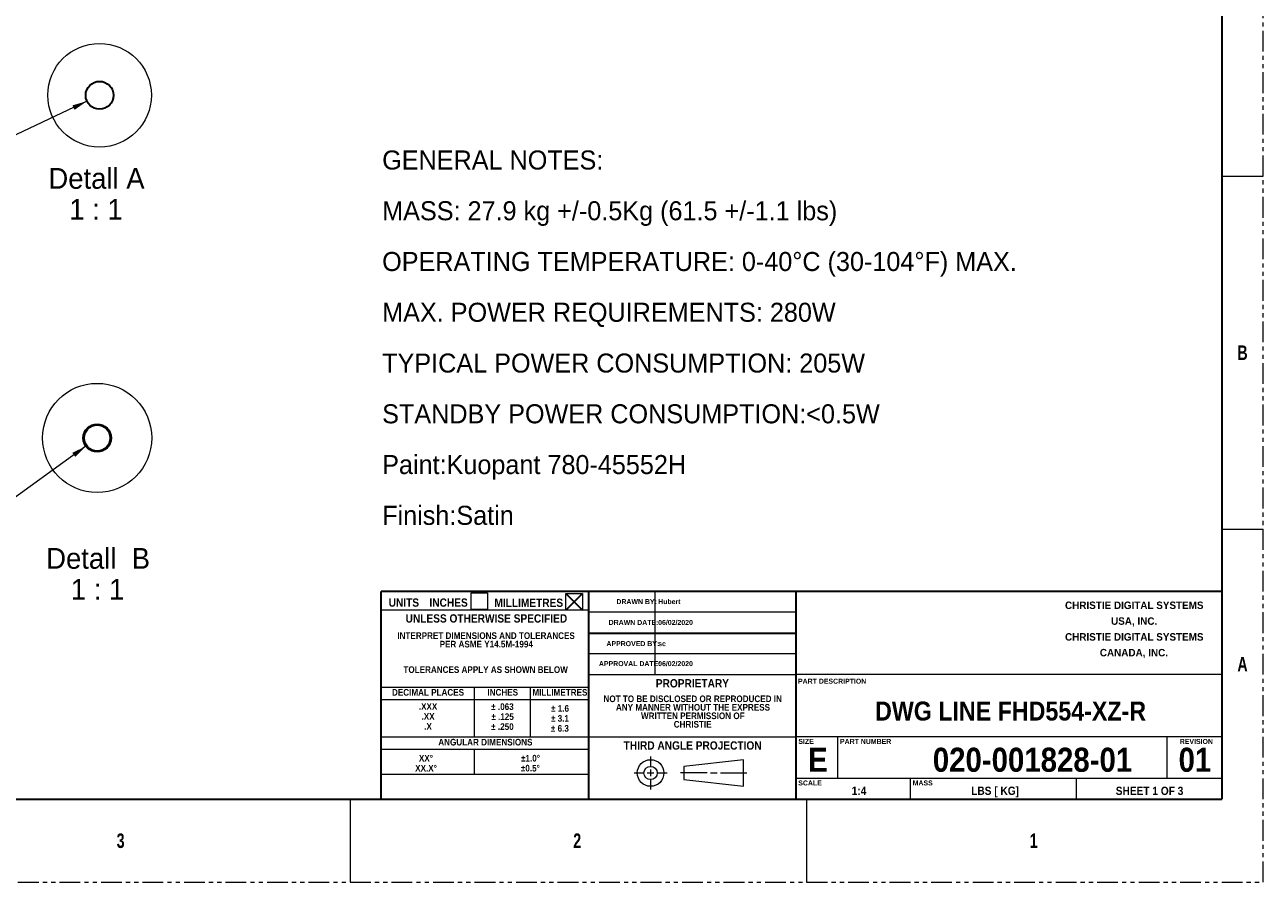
# Model space of a CAD drawing. Header units: millimetres. Extents: x 0 to 1118, y 0 to 864.
# Tile 39 of 65: x 739 to 1118, y 0 to 262. Entities that reach past the tile are written whole.
import ezdxf

# ---------------------------------------------------------------- set-up
doc = ezdxf.new("R2010")
doc.units = ezdxf.units.MM
doc.linetypes.add('PHANTOM', pattern=[12.7, 6.35, -1.27, 1.27, -1.27, 1.27, -1.27])
doc.styles.add('SLDTEXTSTYLE0', font='ARIAL.TTF', dxfattribs={"width": 0.948})
doc.styles.add('SLDTEXTSTYLE1', font='GOTHICB.TTF', dxfattribs={"width": 0.7304})
doc.styles.add('SLDTEXTSTYLE2', font='ARIALBD.TTF', dxfattribs={"width": 0.948})
doc.styles.add('SLDTEXTSTYLE3', font='GOTHICB.TTF', dxfattribs={"width": 0.913})
doc.dimstyles.new('SLDDIMSTYLE6', dxfattribs={"dimtxt": 5.650301, "dimasz": 4.572, "dimexe": 0, "dimexo": 0.0625, "dimgap": 1.412575, "dimtad": 0, "dimtih": 1, "dimtoh": 1, "dimrnd": 1e-09, "dimzin": 12, "dimdsep": 46, "dimtxsty": 'SLDTEXTSTYLE0', "dimsah": 1, "dimcen": 0, "dimadec": 0, "dimazin": 3, "dimtfac": 1, "dimtofl": 0, "dimtmove": 0, "dimatfit": 3, "dimfxl": 1, "dimfrac": 2, "dimtolj": 1, "dimtzin": 12, "dimarcsym": 0})

# ---------------------------------------------------------------- blocks, each defined once
blk = doc.blocks.new('SW_NOTE_0')
at = {"color": 0, "linetype": 'Continuous', "lineweight": 0, "char_height": 5.8208, "attachment_point": 1, "style": 'SLDTEXTSTYLE0'}
for s, insert in [('GENERAL NOTES:', (0, 7.5)), ('MASS: 27.9 kg +/-0.5Kg (61.5 +/-1.1 lbs)', (0, -8.02)), ('OPERATING TEMPERATURE: 0-40°C (30-104°F) MAX.', (0, -23.54)), ('MAX. POWER REQUIREMENTS: 280W', (0, -39.06)), ('TYPICAL POWER CONSUMPTION: 205W', (0, -54.59)), ('STANDBY POWER CONSUMPTION:<0.5W', (0, -70.11)), ('Paint:Kuopant 780-45552H', (0, -85.63)), ('Finish:Satin', (0, -101.15))]:
    blk.add_mtext(s, dxfattribs=dict(at, insert=insert))
blk = doc.blocks.new('SW_NOTE_2')
at = {"color": 0, "linetype": 'Continuous', "lineweight": 0, "char_height": 2.286, "attachment_point": 2, "style": 'SLDTEXTSTYLE2'}
for s, insert in [('CHRISTIE DIGITAL SYSTEMS', (21.65, 2.95)), ('USA, INC.', (21.61, -1.88)), ('CHRISTIE DIGITAL SYSTEMS', (21.65, -6.71)), ('CANADA, INC.', (21.54, -11.53))]:
    blk.add_mtext(s, dxfattribs=dict(at, insert=insert))
blk = doc.blocks.new('SW_NOTE_3')
at = {"color": 0, "linetype": 'Continuous', "lineweight": 0, "char_height": 2.032, "attachment_point": 2, "style": 'SLDTEXTSTYLE3'}
for s, insert in [('NOT TO BE DISCLOSED OR REPRODUCED IN', (26.92, 2.6)), ('ANY MANNER WITHOUT THE EXPRESS', (27.01, 0)), ('WRITTEN PERMISSION OF ', (26.95, -2.6)), ('CHRISTIE', (26.91, -5.19))]:
    blk.add_mtext(s, dxfattribs=dict(at, insert=insert))
blk = doc.blocks.new('SW_NOTE_4')
at = {"color": 0, "linetype": 'Continuous', "lineweight": 0, "char_height": 2.032, "attachment_point": 2, "style": 'SLDTEXTSTYLE3'}
for s, insert in [('.XXX', (3.14, 2.6)), ('.XX', (3.14, -0.45)), ('.X', (3.13, -3.5))]:
    blk.add_mtext(s, dxfattribs=dict(at, insert=insert))
blk = doc.blocks.new('SW_NOTE_5')
at = {"color": 0, "linetype": 'Continuous', "lineweight": 0, "char_height": 2.032, "attachment_point": 2, "style": 'SLDTEXTSTYLE3'}
for s, insert in [('± .063', (3.78, 2.6)), ('± .250', (3.77, -3.5)), ('± .125', (3.81, -0.45))]:
    blk.add_mtext(s, dxfattribs=dict(at, insert=insert))
blk = doc.blocks.new('SW_NOTE_6')
at = {"color": 0, "linetype": 'Continuous', "lineweight": 0, "char_height": 2.032, "attachment_point": 2, "style": 'SLDTEXTSTYLE3'}
for s, insert in [('± 1.6', (3.02, 2.6)), ('± 6.3', (2.98, -3.5)), ('± 3.1', (3.01, -0.45))]:
    blk.add_mtext(s, dxfattribs=dict(at, insert=insert))
blk = doc.blocks.new('SW_NOTE_7')
at = {"color": 0, "linetype": 'Continuous', "lineweight": 0, "char_height": 2.032, "attachment_point": 2, "style": 'SLDTEXTSTYLE3'}
for s, insert in [('XX°', (2.38, 2.6)), ('XX.X°', (2.41, -0.45))]:
    blk.add_mtext(s, dxfattribs=dict(at, insert=insert))
blk = doc.blocks.new('SW_NOTE_8')
at = {"color": 0, "linetype": 'Continuous', "lineweight": 0, "char_height": 2.032, "attachment_point": 2, "style": 'SLDTEXTSTYLE3'}
for s, insert in [('±1.0°', (3.18, 2.6)), ('±0.5°', (3.14, -0.45))]:
    blk.add_mtext(s, dxfattribs=dict(at, insert=insert))
blk = doc.blocks.new('SW_NOTE_9')
at = {"color": 0, "linetype": 'Continuous', "lineweight": 0, "char_height": 2.032, "attachment_point": 2, "style": 'SLDTEXTSTYLE3'}
for s, insert in [('INTERPRET DIMENSIONS AND TOLERANCES', (26.42, 2.6)), ('PER ASME Y14.5M-1994', (26.48, 0)), ('TOLERANCES APPLY AS SHOWN BELOW', (26.29, -7.79))]:
    blk.add_mtext(s, dxfattribs=dict(at, insert=insert))
blk = doc.blocks.new('SW_SYMBOL_HOLE_DEPTH')
at = {"color": 0, "linetype": 'Continuous', "lineweight": 0}
for p, q in [((0, 875), (800, 875)), ((100, 555), (400, 75)), ((400, 875), (400, 75)), ((700, 555), (400, 75))]:
    blk.add_line(p, q, dxfattribs=at)
blk = doc.blocks.new('_D_15')
at = {"color": 7, "linetype": 'Continuous', "lineweight": 0}
for p, q in [((757.71, 238.82), (728.68, 225.08)), ((728.68, 225.08), (725.5, 225.08))]:
    blk.add_line(p, q, dxfattribs=at)
blk.add_solid([(757.71, 238.82), (753.26, 237.55), (753.91, 236.17)], dxfattribs=at)
at = {"color": 7, "linetype": 'Continuous', "lineweight": 0, "xscale": 0.0075034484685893, "yscale": 0.0075034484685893, "zscale": 0.0075034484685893}
blk.add_blockref('SW_SYMBOL_HOLE_DEPTH', (709.07, 221.59), dxfattribs=at)
at = {"color": 7, "linetype": 'Continuous', "lineweight": 0, "char_height": 5.821, "attachment_point": 1, "style": 'SLDTEXTSTYLE0'}
for s, insert in [('M8*P1.25', (675.01, 228.25)), ('15', (716.88, 228.25))]:
    blk.add_mtext(s, dxfattribs=dict(at, insert=insert))
blk = doc.blocks.new('SW_NOTE_14')
at = {"color": 0, "linetype": 'Continuous', "lineweight": 0, "char_height": 6.35, "attachment_point": 2, "style": 'SLDTEXTSTYLE0'}
for s, insert in [('Detall A', (15.08, 8.19)), ('1 : 1', (14.92, -1.28))]:
    blk.add_mtext(s, dxfattribs=dict(at, insert=insert))
blk = doc.blocks.new('_D_16')
at = {"color": 7, "linetype": 'Continuous', "lineweight": 0}
for p, q in [((757.39, 133.34), (727.33, 111.61)), ((727.33, 111.61), (724.15, 111.61))]:
    blk.add_line(p, q, dxfattribs=at)
blk.add_solid([(757.39, 133.34), (753.23, 131.28), (754.13, 130.04)], dxfattribs=at)
at = {"color": 7, "linetype": 'Continuous', "lineweight": 0, "xscale": 0.0075034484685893, "yscale": 0.0075034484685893, "zscale": 0.0075034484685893}
blk.add_blockref('SW_SYMBOL_HOLE_DEPTH', (707.72, 108.11), dxfattribs=at)
at = {"color": 7, "linetype": 'Continuous', "lineweight": 0, "char_height": 5.821, "attachment_point": 1, "style": 'SLDTEXTSTYLE0'}
for s, insert in [('M8*P1.25', (673.66, 114.77)), ('12', (715.53, 114.77))]:
    blk.add_mtext(s, dxfattribs=dict(at, insert=insert))
blk = doc.blocks.new('SW_NOTE_15')
at = {"color": 0, "linetype": 'Continuous', "lineweight": 0, "char_height": 6.35, "attachment_point": 2, "style": 'SLDTEXTSTYLE0'}
for s, insert in [('Detall  B', (16.27, 8.19)), ('1 : 1', (16.1, -1.28))]:
    blk.add_mtext(s, dxfattribs=dict(at, insert=insert))

msp = doc.modelspace()

# ---------------------------------------------------------------- linework, layer by layer
at = {"color": 7, "linetype": 'PHANTOM', "lineweight": 0}
for p, q in [((1117.6, 0), (1117.6, 863.6)), ((0, 0), (1117.6, 0))]:
    msp.add_line(p, q, dxfattribs=at)
at = {"color": 7, "linetype": 'Continuous', "lineweight": 30}
for p, q in [((1104.9, 838.2), (1104.9, 25.4)), ((911.225, 88.9), (847.725, 88.9)), ((847.725, 25.4), (847.725, 88.9)), ((904.2573, 88.265), (909.3373, 83.185)), ((909.3373, 88.265), (904.2573, 83.185)), ((974.725, 88.9), (911.225, 88.9)), ((911.225, 25.4), (911.225, 88.9)), ((1104.9, 88.9), (974.725, 88.9)), ((974.725, 25.4), (974.725, 88.9)), ((911.225, 76.2), (974.725, 76.2)), ((12.7, 25.4), (1104.9, 25.4))]:
    msp.add_line(p, q, dxfattribs=at)
at = {"color": 7, "linetype": 'Continuous', "lineweight": 0}
for p, q in [((1104.9, 215.9), (1117.6, 215.9)), ((1104.9, 107.95), (1117.6, 107.95)), ((847.725, 25.4), (847.725, 88.9)), ((875.2135, 88.4857), (880.2935, 88.4857)), ((875.2135, 83.4057), (875.2135, 88.4857)), ((880.2935, 88.4857), (880.2935, 83.4057)), ((904.2573, 88.265), (909.3373, 88.265)), ((904.2573, 83.185), (904.2573, 88.265)), ((909.3373, 88.265), (909.3373, 83.185)), ((911.225, 25.4), (911.225, 88.9)), ((931.545, 63.5), (931.545, 88.9)), ((974.725, 25.4), (974.725, 88.9)), ((1104.9, 25.4), (1104.9, 88.9)), ((880.2935, 83.4057), (875.2135, 83.4057)), ((911.225, 83.185), (847.725, 83.185)), ((909.3373, 83.185), (904.2573, 83.185)), ((974.725, 82.55), (911.225, 82.55)), ((974.725, 76.2), (911.225, 76.2)), ((974.725, 69.85), (911.225, 69.85)), ((974.725, 69.85), (911.225, 69.85)), ((911.225, 63.5), (974.725, 63.5)), ((1104.9, 63.5), (974.725, 63.5)), ((847.725, 59.69), (911.225, 59.69)), ((876.3, 44.45), (876.3, 59.69)), ((893.445, 44.45), (893.445, 59.69)), ((847.725, 55.88), (911.225, 55.88)), ((847.725, 44.45), (911.225, 44.45)), ((911.225, 44.45), (974.725, 44.45)), ((1104.9, 44.45), (974.725, 44.45)), ((987.425, 31.75), (987.425, 44.45)), ((1088.2, 31.75), (1088.2, 44.45)), ((847.725, 40.64), (911.225, 40.64)), ((876.3, 33.02), (876.3, 40.64)), ((930.1603, 38.481), (930.1603, 35.433)), ((930.1603, 34.417), (930.1603, 32.385)), ((958.6083, 37.465), (940.3203, 35.433)), ((940.3203, 35.433), (940.3203, 31.369)), ((958.6083, 29.337), (958.6083, 37.465)), ((847.725, 33.02), (911.225, 33.02)), ((925.0803, 33.401), (928.1283, 33.401)), ((929.1443, 33.401), (931.1763, 33.401)), ((930.1603, 31.369), (930.1603, 28.321)), ((932.1923, 33.401), (935.2403, 33.401)), ((947.4323, 33.401), (939.3043, 33.401)), ((940.3203, 31.369), (958.6083, 29.337)), ((948.4483, 33.401), (950.4803, 33.401)), ((951.4963, 33.401), (959.6243, 33.401)), ((1104.9, 31.75), (974.725, 31.75)), ((1009.65, 25.4), (1009.65, 31.75)), ((1060.45, 25.4), (1060.45, 31.75)), ((784.225, 25.4), (847.725, 25.4)), ((838.2, 25.4), (838.2, 0)), ((911.225, 25.4), (847.725, 25.4)), ((974.725, 25.4), (911.225, 25.4)), ((1104.9, 25.4), (974.725, 25.4)), ((977.9, 25.4), (977.9, 0))]:
    msp.add_line(p, q, dxfattribs=at)
for centre, radius in [((761.5566, 240.6349), 15.8453), ((760.8299, 135.8418), 16.7007), ((930.1603, 33.401), 4.064), ((930.1603, 33.401), 2.032)]:
    msp.add_circle(centre, radius, dxfattribs=at)
at = {"color": 7, "linetype": 'Continuous', "lineweight": 30}
for centre, radius in [((761.5566, 240.6351), 4.25), ((760.8298, 135.831), 4.25), ((760.8298, 135.831), 4)]:
    msp.add_circle(centre, radius, dxfattribs=at)

# ---------------------------------------------------------------- block references
at = {"color": 7, "linetype": 'Continuous', "lineweight": 0}
for name, p in [('SW_NOTE_0', (848.0225, 216.2489)), ('SW_NOTE_14', (745.5423, 210.2045)), ('SW_NOTE_15', (744.8372, 94.011)), ('SW_NOTE_2', (1056.4945, 82.8691)), ('SW_NOTE_9', (853.3965, 73.8118)), ('SW_NOTE_3', (916.1144, 54.5001)), ('SW_NOTE_4', (858.9323, 52.1485)), ('SW_NOTE_5', (881.0539, 52.1002)), ('SW_NOTE_6', (899.4208, 51.5554)), ('SW_NOTE_7', (859.0402, 36.3332)), ('SW_NOTE_8', (890.2319, 36.3365))]:
    msp.add_blockref(name, p, dxfattribs=at)

# ---------------------------------------------------------------- texts
for s, insert, char_height, attachment_point, style in [('B', (1109.6943, 164.1456), 4.445, 1, 'SLDTEXTSTYLE1'), ('UNITS', (850.0064, 86.7746), 2.54, 1, 'SLDTEXTSTYLE3'), ('INCHES', (862.4901, 86.7746), 2.54, 1, 'SLDTEXTSTYLE3'), ('MILLIMETRES', (882.368, 86.7265), 2.54, 1, 'SLDTEXTSTYLE3'), ('DRAWN BY:', (919.6877, 86.5612), 1.524, 1, 'SLDTEXTSTYLE3'), ('Hubert', (932.4679, 86.5612), 1.524, 1, 'SLDTEXTSTYLE3'), ('UNLESS OTHERWISE SPECIFIED', (879.915, 81.9329), 2.54, 2, 'SLDTEXTSTYLE3'), ('DRAWN DATE:', (917.3266, 80.1912), 1.524, 1, 'SLDTEXTSTYLE3'), ('06/02/2020', (932.4679, 80.1912), 1.524, 1, 'SLDTEXTSTYLE3'), ('APPROVED BY:', (916.6408, 73.7091), 1.524, 1, 'SLDTEXTSTYLE3'), ('sc', (932.4679, 73.7091), 1.524, 1, 'SLDTEXTSTYLE3'), ('A', (1109.6943, 68.8956), 4.445, 1, 'SLDTEXTSTYLE1'), ('APPROVAL DATE:', (914.3352, 67.5937), 1.524, 1, 'SLDTEXTSTYLE3'), ('06/02/2020', (932.4679, 67.5937), 1.524, 1, 'SLDTEXTSTYLE3'), ('PROPRIETARY', (942.9454, 62.0979), 2.54, 2, 'SLDTEXTSTYLE3'), ('PART DESCRIPTION', (975.2586, 62.2313), 1.524, 1, 'SLDTEXTSTYLE3'), ('DECIMAL PLACES', (862.0489, 59.0729), 2.032, 2, 'SLDTEXTSTYLE3'), ('INCHES', (884.9156, 59.1015), 2.032, 2, 'SLDTEXTSTYLE3'), ('MILLIMETRES', (902.4116, 59.0679), 2.032, 2, 'SLDTEXTSTYLE3'), ('DWG LINE FHD554-XZ-R', (1040.2971, 55.2547), 5.820833, 2, 'SLDTEXTSTYLE3'), ('ANGULAR DIMENSIONS', (879.6107, 43.84), 2.032, 2, 'SLDTEXTSTYLE3'), ('THIRD ANGLE PROJECTION', (943.0173, 43.0861), 2.54, 2, 'SLDTEXTSTYLE3'), ('SIZE', (975.3653, 43.8185), 1.524, 1, 'SLDTEXTSTYLE3'), ('PART NUMBER', (988.1029, 43.7979), 1.524, 1, 'SLDTEXTSTYLE3'), ('REVISION', (1092.0657, 43.7979), 1.524, 1, 'SLDTEXTSTYLE3'), ('E', (981.3298, 41.1296), 7.366, 2, 'SLDTEXTSTYLE3'), ('020-001828-01', (1077.5061, 41.1296), 7.366, 3, 'SLDTEXTSTYLE3'), ('01', (1096.7051, 41.1296), 7.366, 2, 'SLDTEXTSTYLE3'), ('SCALE', (975.3369, 31.1117), 1.524, 1, 'SLDTEXTSTYLE3'), ('MASS', (1010.3403, 31.1158), 1.524, 1, 'SLDTEXTSTYLE3'), ('1:4', (993.9463, 29.2421), 2.54, 2, 'SLDTEXTSTYLE3'), (' LBS [ KG]', (1035.1345, 29.2339), 2.54, 2, 'SLDTEXTSTYLE3'), ('SHEET 1 OF 3', (1082.8167, 29.2073), 2.54, 2, 'SLDTEXTSTYLE3'), ('3', (766.7942, 14.9206), 4.445, 1, 'SLDTEXTSTYLE1'), ('2', (906.4942, 14.9206), 4.445, 1, 'SLDTEXTSTYLE1'), ('1', (1046.1943, 14.9206), 4.445, 1, 'SLDTEXTSTYLE1')]:
    msp.add_mtext(s, dxfattribs=dict(at, insert=insert, char_height=char_height, attachment_point=attachment_point, style=style))

# ---------------------------------------------------------------- dimensions: what is measured, and where the dimension line sits
for p1, p2, text, picture, middle in [((765.3986, 242.4522), (757.7146, 238.8181), 'M8*P1.25{\\fGDT;x}15', '_D_15', (700.2549, 225.0849)), ((764.2738, 138.3213), (757.3859, 133.3406), 'M8*P1.25{\\fGDT;x}12', '_D_16', (698.9056, 111.606))]:
    dim = msp.add_diameter_dim_2p(p1=p1, p2=p2, text=text, dimstyle='SLDDIMSTYLE6', override={"dimpost": '<>'}, dxfattribs=at)
    dim.commit()
    dim.dimension.update_dxf_attribs({"geometry": picture, "text_midpoint": middle, "dimtype": 163})

doc.saveas('drawing.dxf')
